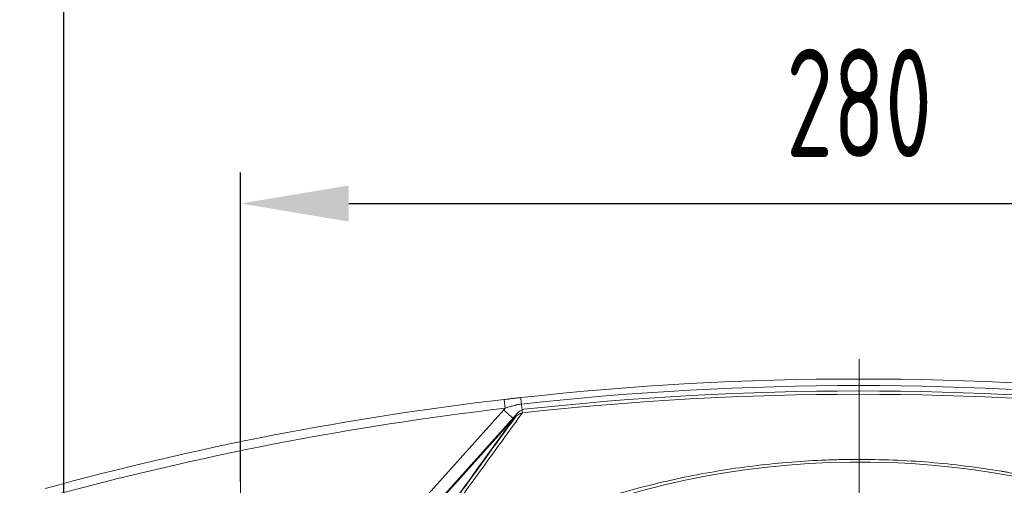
# Model space of a CAD drawing. Header units: millimetres. Extents: x 35469 to 44263, y -24881 to -16268.
# Tile 99 of 231: x 41989 to 42212, y -23845 to -23740. Entities that reach past the tile are written whole.
import ezdxf

# ---------------------------------------------------------------- set-up
doc = ezdxf.new("R2010")
doc.units = ezdxf.units.MM
doc.header["$LTSCALE"] = 0.3175
doc.linetypes.add('CENTER2', pattern=[28.575, 19.05, -3.175, 3.175, -3.175])
for name, color, linetype, lineweight in [('1轮廓实线层', 7, 'Continuous', 18), ('3中心线层', 1, 'CENTER2', 13), ('7标注层', 4, 'Continuous', 13)]:
    doc.layers.add(name, color=color, linetype=linetype, lineweight=lineweight)
doc.styles.add('PC_TEXTSTYLE', font='ISOCP.SHX', dxfattribs={"width": 0.707, "bigfont": 'GBCBIG.SHX'})
doc.dimstyles.new('GB_LINEAR', dxfattribs={"dimtxt": 3.5, "dimasz": 3.5, "dimexe": 1, "dimexo": 0, "dimgap": 1.5, "dimtad": 1, "dimdsep": 46, "dimtxsty": 'PC_TEXTSTYLE', "dimcen": 0, "dimclrd": 256, "dimclrt": 3, "dimadec": 0, "dimazin": 2, "dimtp": 0.1, "dimtm": 0.1, "dimtfac": 0.71, "dimtdec": 3, "dimtmove": 0, "dimatfit": 3, "dimfxl": 1, "dimtfill": 1, "dimarcsym": 0})

# ---------------------------------------------------------------- blocks, each defined once
blk = doc.blocks.new('*D64')
at = {"layer": '7标注层', "color": 0, "lineweight": -2, "transparency": 16777216}
for p, q in [((42039.3, -23844.23), (42039.3, -23774.23)), ((42319.3, -23844.23), (42319.3, -23774.23))]:
    blk.add_line(p, q, dxfattribs=at)
at = {"layer": '7标注层', "lineweight": -2, "transparency": 16777216}
blk.add_line((42063.8, -23781.23), (42294.8, -23781.23), dxfattribs=at)
at = {"layer": '7标注层', "transparency": 16777216}
for points in [[(42063.8, -23777.15), (42063.8, -23785.32), (42039.3, -23781.23)], [(42294.8, -23785.32), (42294.8, -23777.15), (42319.3, -23781.23)]]:
    blk.add_solid(points, dxfattribs=at)
at = {"layer": 'Defpoints', "color": 0, "transparency": 16777216}
for p in [(42319.3, -23781.23), (42039.3, -23844.23), (42319.3, -23844.23)]:
    blk.add_point(p, dxfattribs=at)
at = {"layer": '7标注层', "color": 3, "transparency": 16777216, "insert": (42179.3, -23758.48), "char_height": 24.5, "attachment_point": 5, "style": 'PC_TEXTSTYLE', "bg_fill": 3, "box_fill_scale": 1.1, "bg_fill_color": 257, "bg_fill_transparency": 0}
blk.add_mtext('280', dxfattribs=at)
blk = doc.blocks.new('*D65')
at = {"layer": '7标注层', "color": 0, "lineweight": -2, "transparency": 16777216}
for p, q in [((41999.3, -23864.23), (41999.3, -23718.23)), ((42359.3, -23864.23), (42359.3, -23718.23))]:
    blk.add_line(p, q, dxfattribs=at)
at = {"layer": '7标注层', "lineweight": -2, "transparency": 16777216}
blk.add_line((42023.8, -23725.23), (42334.8, -23725.23), dxfattribs=at)
at = {"layer": '7标注层', "transparency": 16777216}
for points in [[(42023.8, -23721.15), (42023.8, -23729.32), (41999.3, -23725.23)], [(42334.8, -23729.32), (42334.8, -23721.15), (42359.3, -23725.23)]]:
    blk.add_solid(points, dxfattribs=at)
at = {"layer": 'Defpoints', "color": 0, "transparency": 16777216}
for p in [(42359.3, -23725.23), (41999.3, -23864.23), (42359.3, -23864.23)]:
    blk.add_point(p, dxfattribs=at)
at = {"layer": '7标注层', "color": 3, "transparency": 16777216, "insert": (42179.3, -23702.48), "char_height": 24.5, "attachment_point": 5, "style": 'PC_TEXTSTYLE', "bg_fill": 3, "box_fill_scale": 1.1, "bg_fill_color": 257, "bg_fill_transparency": 0}
blk.add_mtext('360', dxfattribs=at)

msp = doc.modelspace()

# ---------------------------------------------------------------- linework, layer by layer
at = {"layer": '1轮廓实线层'}
for p, q in [((42099.22, -23827.553), (42098.989, -23825.566)), ((42052.759, -23879.123), (42098.857, -23827.926)), ((42054.857, -23881.012), (42102.032, -23828.619)), ((42101.082, -23829.93), (42054.985, -23881.126))]:
    msp.add_line(p, q, dxfattribs=at)
for centre, radius, start, end in [((42179.155, -24516.934), 696, 83.694066, 96.305935), ((42179.155, -24516.934), 694.519, 83.694066, 96.305935), ((42179.155, -24516.934), 696, 96.614014, 105.339741), ((42179.155, -24516.934), 696, 96.614014, 105.339741), ((42179.155, -24516.934), 692.536, 83.694064, 96.305936), ((42179.155, -24516.934), 693.292, 83.727913, 96.27202), ((42179.155, -24516.934), 694, 96.614014, 105.339741), ((42179.303, -24029.734), 190, 6.89064, 353.10936)]:
    msp.add_arc(centre, radius, start, end, dxfattribs=at)
for points, knots in [([(42098.989, -23825.566), (42099.3, -23825.53), (42099.92, -23825.459), (42100.539, -23825.388), (42101.158, -23825.318), (42101.468, -23825.283), (42101.933, -23825.231), (42102.088, -23825.214), (42102.398, -23825.18), (42102.553, -23825.162), (42102.708, -23825.145)], [0, 0, 0, 0, 0.25, 0.5, 0.5, 0.75, 0.75, 0.875, 0.875, 1, 1, 1, 1]), ([(42102.871, -23826.617), (42102.859, -23826.512), (42102.848, -23826.41), (42102.826, -23826.213), (42102.816, -23826.118), (42102.796, -23825.938), (42102.786, -23825.853), (42102.769, -23825.694), (42102.761, -23825.621), (42102.746, -23825.49), (42102.74, -23825.431), (42102.728, -23825.329), (42102.724, -23825.285), (42102.716, -23825.216), (42102.713, -23825.189), (42102.709, -23825.154), (42102.708, -23825.145), (42102.708, -23825.145)], [0, 0, 0, 0, 0.1250488, 0.1250488, 0.2500977, 0.2500977, 0.3751465, 0.3751465, 0.5001954, 0.5001954, 0.6252442, 0.6252442, 0.750293, 0.750293, 0.8753419, 0.8753419, 1, 1, 1, 1]), ([(42101.082, -23829.93), (42101.074, -23829.922), (42101.052, -23829.903), (42100.983, -23829.84), (42100.935, -23829.797), (42100.816, -23829.69), (42100.745, -23829.626), (42100.58, -23829.478), (42100.487, -23829.394), (42100.283, -23829.21), (42100.171, -23829.11), (42099.935, -23828.896), (42099.809, -23828.783), (42099.548, -23828.549), (42099.413, -23828.427), (42099.138, -23828.179), (42098.997, -23828.052), (42098.857, -23827.926)], [0, 0, 0, 0, 0.125, 0.125, 0.25, 0.25, 0.375, 0.375, 0.5, 0.5, 0.625, 0.625, 0.75, 0.75, 0.875, 0.875, 1, 1, 1, 1]), ([(42102.871, -23826.617), (42102.714, -23826.634), (42102.558, -23826.655), (42102.247, -23826.704), (42102.092, -23826.732), (42101.86, -23826.778), (42101.783, -23826.794), (42101.629, -23826.828), (42101.553, -23826.846), (42101.323, -23826.9), (42101.17, -23826.939), (42100.715, -23827.063), (42100.414, -23827.154), (42099.965, -23827.299), (42099.666, -23827.398), (42099.369, -23827.501), (42099.22, -23827.553)], [0, 0, 0, 0, 0.125, 0.125, 0.25, 0.25, 0.3125, 0.3125, 0.375, 0.375, 0.5, 0.5, 0.75, 0.75, 0.875, 1, 1, 1, 1]), ([(42103.413, -23827.791), (42103.193, -23827.843), (42102.981, -23827.924), (42102.504, -23828.179), (42102.248, -23828.38), (42102.032, -23828.619)], [0, 0, 0, 0, 0.4134025, 0.4134025, 1, 1, 1, 1]), ([(42103.089, -23828.589), (42103.079, -23828.501), (42103.067, -23828.389), (42103.037, -23828.124), (42103.02, -23827.971), (42102.983, -23827.631), (42102.962, -23827.444), (42102.918, -23827.046), (42102.895, -23826.835), (42102.871, -23826.617)], [0, 0, 0, 0, 0.25, 0.25, 0.5, 0.5, 0.75, 0.75, 1, 1, 1, 1]), ([(42101.082, -23829.93), (42098.589, -23833.377), (42096.081, -23836.84), (42089.968, -23845.266), (42086.346, -23850.247), (42079.031, -23860.286), (42075.337, -23865.344), (42070.35, -23872.156), (42069.092, -23873.872), (42067.83, -23875.593)], [0, 0, 0, 0, 0.2314686, 0.2314686, 0.560547, 0.560547, 0.8896253, 0.8896253, 1, 1, 1, 1]), ([(42067.861, -23875.716), (42068.502, -23874.842), (42069.143, -23873.968), (42075.862, -23864.804), (42081.837, -23856.62), (42092.402, -23842.1), (42097.022, -23835.731), (42101.595, -23829.41)], [0, 0, 0, 0, 0.0553965, 0.0553965, 0.5820199, 0.5820199, 1, 1, 1, 1]), ([(42071.931, -23871.26), (42072.278, -23870.787), (42072.625, -23870.316), (42076.721, -23864.741), (42080.429, -23859.681), (42087.772, -23849.638), (42091.407, -23844.655), (42097.721, -23835.981), (42100.413, -23832.276), (42103.089, -23828.589)], [0, 0, 0, 0, 0.0324662, 0.0324662, 0.3839546, 0.3839546, 0.7354431, 0.7354431, 1, 1, 1, 1]), ([(42103.089, -23828.589), (42103.082, -23828.59), (42103.076, -23828.592), (42103.063, -23828.595), (42103.044, -23828.6), (42103, -23828.613), (42102.912, -23828.639), (42102.789, -23828.681), (42102.693, -23828.719), (42102.597, -23828.76), (42102.55, -23828.782), (42102.411, -23828.849), (42102.32, -23828.897), (42102.145, -23829.001), (42102.059, -23829.056), (42101.893, -23829.171), (42101.812, -23829.232), (42101.654, -23829.359), (42101.577, -23829.425), (42101.428, -23829.562), (42101.355, -23829.633), (42101.251, -23829.742), (42101.199, -23829.797), (42101.149, -23829.854), (42101.115, -23829.892), (42101.099, -23829.911), (42101.082, -23829.93)], [0, 0, 0, 0, 0.0078125, 0.0078125, 0.015625, 0.03125, 0.0625, 0.125, 0.1875, 0.1875, 0.25, 0.25, 0.375, 0.375, 0.5, 0.5, 0.625, 0.625, 0.75, 0.75, 0.875, 0.875, 0.9375, 0.96875, 0.96875, 1, 1, 1, 1]), ([(42071.931, -23871.26), (42075.439, -23868.955), (42082.59, -23864.58), (42093.691, -23858.73), (42101.322, -23855.314), (42107.124, -23852.938), (42110.044, -23851.796), (42113.484, -23850.545), (42115.212, -23849.94), (42116.078, -23849.643), (42116.511, -23849.495), (42116.728, -23849.422), (42116.837, -23849.385), (42116.891, -23849.367), (42116.918, -23849.358), (42116.932, -23849.353), (42116.938, -23849.351), (42116.942, -23849.35), (42116.943, -23849.349), (42116.944, -23849.349), (42116.945, -23849.349), (42116.945, -23849.349), (42116.945, -23849.349), (42121.932, -23847.67), (42126.974, -23846.195), (42137.149, -23843.658), (42142.282, -23842.596), (42152.612, -23840.889), (42157.811, -23840.243), (42165.641, -23839.59), (42168.257, -23839.425), (42172.186, -23839.256), (42174.152, -23839.191), (42176.448, -23839.15), (42177.596, -23839.138), (42178.171, -23839.134), (42178.458, -23839.133), (42178.601, -23839.132), (42178.673, -23839.132), (42178.709, -23839.132), (42178.727, -23839.132), (42178.736, -23839.132), (42178.741, -23839.132), (42178.742, -23839.132), (42178.744, -23839.132), (42178.744, -23839.132), (42184.234, -23839.116), (42189.718, -23839.332), (42200.651, -23840.223), (42206.099, -23840.9), (42211.517, -23841.806), (42211.517, -23841.806), (42211.519, -23841.806), (42211.52, -23841.806), (42211.525, -23841.807), (42211.533, -23841.808), (42211.55, -23841.811), (42211.584, -23841.817), (42211.652, -23841.828), (42211.788, -23841.851), (42212.06, -23841.897), (42212.603, -23841.99), (42213.689, -23842.18), (42215.858, -23842.575), (42220.184, -23843.427), (42223.869, -23844.265), (42231.204, -23846.084), (42236.05, -23847.486), (42240.84, -23849.075), (42240.84, -23849.075), (42240.841, -23849.075), (42240.842, -23849.076), (42240.843, -23849.076), (42240.847, -23849.077), (42240.854, -23849.08), (42240.867, -23849.084), (42240.894, -23849.093), (42240.949, -23849.111), (42241.058, -23849.148), (42241.276, -23849.22), (42241.712, -23849.366), (42242.582, -23849.661), (42244.319, -23850.26), (42247.777, -23851.501), (42250.713, -23852.635), (42256.546, -23854.996), (42264.219, -23858.393), (42275.384, -23864.222), (42282.577, -23868.589), (42286.106, -23870.889)], [0, 0, 0, 0, 0.0625, 0.125, 0.1875, 0.1875, 0.21875, 0.234375, 0.2421875, 0.2460937, 0.2480469, 0.2490234, 0.2495117, 0.2497559, 0.2498779, 0.249939, 0.2499695, 0.2499847, 0.2499924, 0.2499962, 0.2499981, 0.2499981, 0.25, 0.25, 0.3125, 0.3125, 0.375, 0.375, 0.4375, 0.4375, 0.46875, 0.46875, 0.484375, 0.4921875, 0.4960937, 0.4980469, 0.4990234, 0.4995117, 0.4997559, 0.4998779, 0.499939, 0.4999695, 0.4999847, 0.4999924, 0.4999924, 0.5, 0.5, 0.5625, 0.5625, 0.625, 0.625, 0.6250076, 0.6250076, 0.6250153, 0.6250305, 0.625061, 0.6251221, 0.6252441, 0.6254883, 0.6259766, 0.6269531, 0.6289062, 0.6328125, 0.640625, 0.65625, 0.6875, 0.6875, 0.75, 0.75, 0.7500038, 0.7500038, 0.7500076, 0.7500153, 0.7500305, 0.750061, 0.7501221, 0.7502441, 0.7504883, 0.7509766, 0.7519531, 0.7539062, 0.7578125, 0.765625, 0.78125, 0.8125, 0.8125, 0.875, 0.9375, 1, 1, 1, 1])]:
    msp.add_open_spline(points, degree=3, knots=knots, dxfattribs=at)
msp.add_open_spline([(42098.857, -23827.926), (42098.973, -23827.797), (42099.094, -23827.672), (42099.22, -23827.553)], degree=3, dxfattribs=at)
at = {"layer": '3中心线层', "ltscale": 7}
msp.add_line((42179.303, -23816.418), (42179.303, -24247.918), dxfattribs=at)
at = {"layer": '3中心线层'}
msp.add_line((42039.303, -23844.234), (42039.303, -23875.234), dxfattribs=at)

# ---------------------------------------------------------------- next in the draw order: dimensions: what is measured, and where the dimension line sits
at = {"layer": '7标注层'}
dim = msp.add_linear_dim(base=(42319.303, -23781.234), p1=(42039.303, -23844.234), p2=(42319.303, -23844.234), dimstyle='GB_LINEAR', override={"dimscale": 7, "dimgap": 1.5, "dimtad": 1, "dimjust": 0, "dimdec": 2, "dimlfac": 1, "dimse1": 0, "dimse2": 0, "dimsd1": 0, "dimsd2": 0, "dimclrd": 256, "dimclre": 0, "dimtofl": 1}, dxfattribs=at)
dim.commit()
dim.dimension.update_dxf_attribs({"geometry": '*D64', "text_midpoint": (42179.303, -23758.484)})

# ---------------------------------------------------------------- next in the draw order: dimensions: what is measured, and where the dimension line sits
dim = msp.add_linear_dim(base=(42359.303, -23725.234), p1=(41999.303, -23864.234), p2=(42359.303, -23864.234), dimstyle='GB_LINEAR', override={"dimscale": 7, "dimgap": 1.5, "dimtad": 1, "dimjust": 0, "dimdec": 2, "dimlfac": 1, "dimse1": 0, "dimse2": 0, "dimsd1": 0, "dimsd2": 0, "dimclrd": 256, "dimclre": 0, "dimtofl": 1}, dxfattribs=at)
dim.commit()
dim.dimension.update_dxf_attribs({"geometry": '*D65', "text_midpoint": (42179.303, -23702.484)})

doc.saveas('drawing.dxf')
